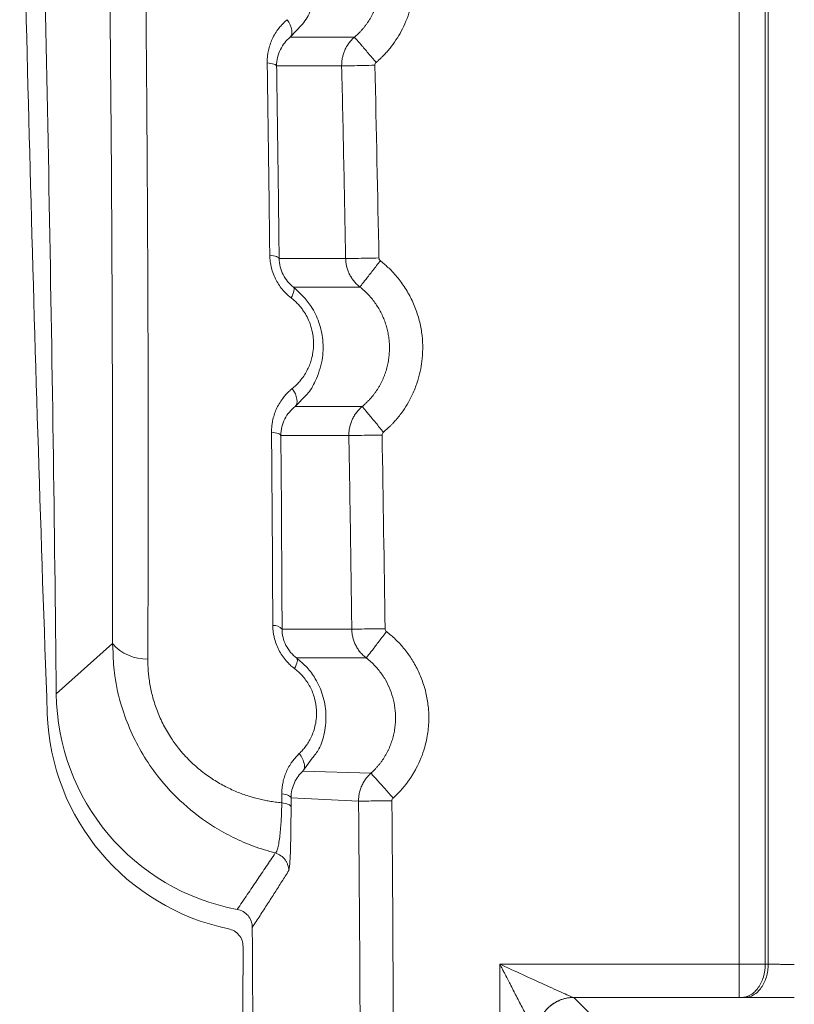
# Model space of a CAD drawing. Header units: millimetres. Extents: x 0 to 594, y 0 to 420.
# Tile 19 of 75: x 64 to 77, y 240 to 256. Entities that reach past the tile are written whole.
import ezdxf

# ---------------------------------------------------------------- set-up
doc = ezdxf.new("R2010")
doc.units = ezdxf.units.MM
doc.styles.add('SLDTEXTSTYLE1', font='TXT', dxfattribs={"width": 0.605})
doc.dimstyles.new('SLDDIMSTYLE3', dxfattribs={"dimtxt": 2.568319, "dimasz": 3.3, "dimexe": 0, "dimexo": 0.0625, "dimgap": 0.64208, "dimtad": 1, "dimdec": 1, "dimlfac": 5, "dimrnd": 1e-09, "dimzin": 12, "dimdsep": 46, "dimtxsty": 'SLDTEXTSTYLE1', "dimsah": 1, "dimcen": 0.09, "dimadec": 0, "dimazin": 3, "dimtfac": 1, "dimtdec": 1, "dimtmove": 0, "dimatfit": 0, "dimfxl": 0, "dimfrac": 2, "dimtolj": 1, "dimtzin": 12, "dimarcsym": 0})

# ---------------------------------------------------------------- blocks, each defined once
blk = doc.blocks.new('_D_13')
at = {"color": 7, "linetype": 'Continuous', "lineweight": 0}
for p, q in [((42.47, 234.509), (42.47, 240.909)), ((122.707, 234.509), (41.47, 234.509)), ((42.47, 225.009), (42.47, 234.509)), ((37.938, 232.944), (37.938, 233.532)), ((37.938, 233.532), (41.882, 233.532)), ((41.882, 233.532), (41.882, 232.944)), ((37.938, 226.575), (37.938, 225.987)), ((41.882, 225.987), (41.882, 226.575)), ((37.938, 225.987), (41.882, 225.987)), ((115.707, 225.009), (41.47, 225.009)), ((42.47, 225.009), (42.47, 218.609))]:
    blk.add_line(p, q, dxfattribs=at)
for points in [[(42.47, 234.509), (42.97, 237.809), (41.97, 237.809)], [(42.47, 225.009), (41.97, 221.709), (42.97, 221.709)]]:
    blk.add_solid(points, dxfattribs=at)
at = {"color": 7, "linetype": 'Continuous', "lineweight": 0, "char_height": 2.6458, "attachment_point": 1, "rotation": 90, "style": 'SLDTEXTSTYLE1'}
for s, insert in [('47,5', (33.939, 226.33)), ('1,9', (38.471, 227.31))]:
    blk.add_mtext(s, dxfattribs=dict(at, insert=insert))

msp = doc.modelspace()

# ---------------------------------------------------------------- linework, layer by layer
at = {"color": 7, "linetype": 'Continuous', "lineweight": 15}
for p, q in [((76.059, 352.309), (76.059, 240.307)), ((76.483, 352.309), (76.483, 240.307)), ((76.532, 352.309), (76.532, 240.307)), ((69.816, 255.348), (68.771, 255.348)), ((69.607, 254.88), (68.551, 254.88)), ((68.592, 251.755), (69.672, 251.755)), ((68.824, 251.294), (69.903, 251.294)), ((69.941, 249.355), (68.85, 249.355)), ((69.724, 248.883), (68.62, 248.883)), ((68.64, 245.743), (69.771, 245.743)), ((65.884, 245.508), (64.974, 244.694)), ((65.884, 245.508), (64.974, 244.694)), ((65.895, 245.362), (65.884, 245.508)), ((68.876, 245.275), (70.006, 245.275)), ((68.979, 243.441), (70.084, 243.405)), ((68.785, 242.861), (68.785, 243.006)), ((68.786, 243.006), (69.881, 242.953)), ((72.176, 240.307), (76.059, 240.307)), ((72.176, 231.824), (72.176, 240.307)), ((76.483, 240.307), (76.532, 240.307)), ((73.374, 239.767), (76.059, 239.767)), ((73.799, 239.344), (73.376, 239.767)), ((76.101, 239.767), (76.15, 239.767))]:
    msp.add_line(p, q, dxfattribs=at)
at = {"color": 8, "linetype": 'Continuous', "lineweight": 15}
for p, q in [((68.771, 255.348), (68.959, 255.547)), ((68.85, 249.355), (69.038, 249.547)), ((68.979, 243.441), (69.128, 243.647)), ((68.748, 241.825), (68.763, 241.936))]:
    msp.add_line(p, q, dxfattribs=at)
at = {"color": 7, "linetype": 'Continuous', "lineweight": 15, "flags": 128}
for points in [[(68.771, 255.348), (68.787, 255.369), (68.797, 255.396), (68.8, 255.428), (68.797, 255.464), (68.787, 255.504), (68.771, 255.546), (68.749, 255.589), (68.722, 255.631)], [(68.824, 251.294), (68.832, 251.284), (68.836, 251.269), (68.836, 251.251), (68.833, 251.23), (68.826, 251.205), (68.816, 251.178), (68.803, 251.148), (68.787, 251.117)], [(68.85, 249.355), (68.867, 249.377), (68.878, 249.404), (68.883, 249.438), (68.88, 249.476), (68.871, 249.517), (68.855, 249.56), (68.833, 249.604), (68.806, 249.648)], [(68.876, 245.275), (68.883, 245.265), (68.887, 245.251), (68.888, 245.234), (68.885, 245.213), (68.879, 245.189), (68.869, 245.162), (68.857, 245.134), (68.841, 245.103)]]:
    msp.add_lwpolyline(points, dxfattribs=at)
at = {"color": 7, "linetype": 'Continuous', "lineweight": 15}
for centre, radius, start, end in [((1064.33, 280.268), 1000.147, 181.074671, 182.056996), ((-934.972, 234.309), 1000, 0.595017, 1.535038), ((68.501, 245.617), 0.187, 42.0496, 93.6221), ((66.438, 245.993), 0.736, 221.204, 271.7381), ((68.522, 244.501), 3.697, 182.057, 258.2382), ((-934.972, 234.309), 1004.891, 359.858374, 0.492843), ((-934.972, 234.309), 1005.431, 359.858374, 0.492843), ((-934.972, 234.309), 1003.15, 359.802472, 0.376673), ((1071.298, 237.145), 1003.297, 179.803405, 180.36477)]:
    msp.add_arc(centre, radius, start, end, dxfattribs=at)
msp.add_ellipse((68.579, 244.74), major_axis=(-2.684, -2.413), ratio=0.997576, start_param=5.56245, end_param=6.936545, dxfattribs=at)
for points, knots in [([(65.884, 245.508), (65.885, 245.722), (65.886, 246.148), (65.887, 246.789), (65.887, 247.431), (65.887, 248.074), (65.887, 248.717), (65.886, 249.361), (65.884, 250.006), (65.882, 250.651), (65.88, 251.298), (65.876, 251.945), (65.873, 252.592), (65.869, 253.241), (65.864, 253.89), (65.858, 254.54), (65.853, 255.191), (65.846, 255.843), (65.839, 256.495), (65.832, 257.148), (65.821, 257.999), (65.807, 259.049), (65.788, 260.297), (65.767, 261.548), (65.745, 262.8), (65.72, 264.055), (65.693, 265.31), (65.664, 266.568), (65.633, 267.828), (65.6, 269.089), (65.577, 269.931), (65.565, 270.352)], [0, 0, 0, 0, 0.02611, 0.052228, 0.078356, 0.104493, 0.13064, 0.156796, 0.182963, 0.20914, 0.235327, 0.261526, 0.287736, 0.313957, 0.34019, 0.366434, 0.392691, 0.418961, 0.445243, 0.471538, 0.497847, 0.547977, 0.598121, 0.648281, 0.698459, 0.748657, 0.798876, 0.849118, 0.899385, 0.949678, 1, 1, 1, 1]), ([(65.884, 245.508), (65.885, 245.722), (65.886, 246.148), (65.887, 246.789), (65.887, 247.431), (65.887, 248.074), (65.887, 248.717), (65.886, 249.361), (65.884, 250.006), (65.882, 250.651), (65.88, 251.298), (65.876, 251.945), (65.873, 252.592), (65.869, 253.241), (65.864, 253.89), (65.858, 254.54), (65.853, 255.191), (65.846, 255.843), (65.839, 256.495), (65.832, 257.148), (65.821, 257.999), (65.807, 259.049), (65.788, 260.297), (65.767, 261.548), (65.745, 262.8), (65.72, 264.055), (65.693, 265.31), (65.664, 266.568), (65.633, 267.828), (65.6, 269.089), (65.577, 269.931), (65.565, 270.352)], [0, 0, 0, 0, 0.02611, 0.052228, 0.078356, 0.104493, 0.13064, 0.156796, 0.182963, 0.20914, 0.235327, 0.261526, 0.287736, 0.313957, 0.34019, 0.366434, 0.392691, 0.418961, 0.445243, 0.471538, 0.497847, 0.547977, 0.598121, 0.648281, 0.698459, 0.748657, 0.798876, 0.849118, 0.899385, 0.949678, 1, 1, 1, 1]), ([(66.46, 245.257), (66.461, 245.455), (66.462, 245.852), (66.464, 246.448), (66.465, 247.045), (66.466, 247.645), (66.466, 248.245), (66.466, 248.848), (66.465, 249.451), (66.464, 250.057), (66.463, 250.664), (66.46, 251.272), (66.458, 251.882), (66.455, 252.494), (66.451, 253.107), (66.447, 253.722), (66.443, 254.338), (66.438, 254.956), (66.432, 255.575), (66.426, 256.196), (66.419, 256.818), (66.412, 257.442), (66.404, 258.067), (66.396, 258.694), (66.388, 259.323), (66.378, 259.953), (66.369, 260.584), (66.358, 261.217), (66.348, 261.851), (66.336, 262.487), (66.324, 263.124), (66.312, 263.763), (66.299, 264.404), (66.285, 265.045), (66.271, 265.689), (66.257, 266.333), (66.241, 266.979), (66.225, 267.627), (66.209, 268.276), (66.192, 268.926), (66.175, 269.578), (66.162, 270.013), (66.156, 270.231)], [0, 0, 0, 0, 0.024114, 0.048274, 0.072479, 0.09673, 0.121026, 0.145368, 0.169755, 0.194188, 0.218667, 0.24319, 0.267759, 0.292374, 0.317033, 0.341738, 0.366488, 0.391284, 0.416125, 0.441011, 0.465943, 0.49092, 0.515942, 0.54101, 0.566123, 0.591282, 0.616486, 0.641736, 0.667031, 0.692372, 0.717758, 0.74319, 0.768667, 0.79419, 0.819758, 0.845371, 0.87103, 0.896733, 0.922482, 0.948276, 0.974116, 1, 1, 1, 1]), ([(70.168, 254.939), (70.181, 254.951), (70.208, 254.974), (70.247, 255.011), (70.291, 255.055), (70.34, 255.108), (70.41, 255.19), (70.492, 255.302), (70.579, 255.447), (70.655, 255.608), (70.741, 255.848), (70.803, 256.186), (70.782, 256.616), (70.677, 256.972), (70.54, 257.238), (70.415, 257.423), (70.294, 257.562), (70.199, 257.652), (70.143, 257.701), (70.114, 257.724), (70.101, 257.734)], [0, 0, 0, 0, 0.016843, 0.033687, 0.050529, 0.075114, 0.10131, 0.152592, 0.205276, 0.260678, 0.319367, 0.445336, 0.580646, 0.721066, 0.791622, 0.861352, 0.930295, 0.964951, 0.984894, 1, 1, 1, 1]), ([(68.959, 255.547), (68.963, 255.551), (69.027, 255.618), (69.123, 255.81), (69.222, 256.116), (69.225, 256.452), (69.151, 256.752), (69.005, 257.054), (68.835, 257.215), (68.733, 257.311)], [0, 0, 0, 0, 0.009056, 0.149383, 0.330511, 0.507015, 0.648208, 0.789434, 1, 1, 1, 1]), ([(69.816, 255.348), (69.828, 255.359), (69.853, 255.381), (69.889, 255.416), (69.923, 255.451), (69.955, 255.488), (69.986, 255.526), (70.015, 255.565), (70.042, 255.605), (70.068, 255.646), (70.092, 255.687), (70.114, 255.729), (70.135, 255.772), (70.154, 255.815), (70.171, 255.858), (70.186, 255.902), (70.2, 255.946), (70.212, 255.991), (70.223, 256.035), (70.232, 256.08), (70.239, 256.125), (70.244, 256.17), (70.25, 256.229), (70.252, 256.305), (70.249, 256.396), (70.24, 256.487), (70.223, 256.579), (70.2, 256.67), (70.17, 256.76), (70.133, 256.848), (70.089, 256.934), (70.038, 257.018), (69.98, 257.098), (69.916, 257.174), (69.845, 257.246), (69.793, 257.289), (69.767, 257.31)], [0, 0, 0, 0, 0.022279, 0.044448, 0.0665, 0.088428, 0.110232, 0.131917, 0.153484, 0.174937, 0.196277, 0.217504, 0.238621, 0.259628, 0.280527, 0.301317, 0.322, 0.342575, 0.363041, 0.383399, 0.403647, 0.423785, 0.443814, 0.484052, 0.524713, 0.565795, 0.607298, 0.649222, 0.691568, 0.734334, 0.777519, 0.821125, 0.865163, 0.909645, 0.95459, 1, 1, 1, 1]), ([(68.398, 254.929), (68.398, 254.941), (68.398, 254.965), (68.4, 255.001), (68.403, 255.037), (68.407, 255.073), (68.417, 255.128), (68.435, 255.203), (68.469, 255.296), (68.514, 255.386), (68.565, 255.464), (68.617, 255.529), (68.667, 255.583), (68.704, 255.615), (68.722, 255.631)], [0, 0, 0, 0, 0.042307, 0.084745, 0.127401, 0.170358, 0.213701, 0.330742, 0.449912, 0.579029, 0.710938, 0.8063, 0.902486, 1, 1, 1, 1]), ([(68.551, 254.88), (68.55, 254.976), (68.573, 255.068), (68.652, 255.227), (68.707, 255.295), (68.771, 255.348)], [0, 0, 0, 0, 0.5, 0.5, 1, 1, 1, 1]), ([(69.607, 254.88), (69.607, 254.884), (69.607, 254.909), (69.609, 254.955), (69.619, 255.016), (69.635, 255.078), (69.658, 255.138), (69.687, 255.196), (69.724, 255.251), (69.766, 255.303), (69.799, 255.333), (69.816, 255.348)], [0, 0, 0, 0, 0.025287, 0.141009, 0.258478, 0.377696, 0.498661, 0.621374, 0.745835, 0.872044, 1, 1, 1, 1]), ([(69.816, 255.348), (69.817, 255.347), (69.825, 255.337), (69.86, 255.296), (69.887, 255.265), (69.956, 255.185), (69.997, 255.137), (70.082, 255.038), (70.127, 254.987), (70.168, 254.939)], [0, 0, 0, 0, 0.25, 0.25, 0.5, 0.5, 0.75, 0.75, 1, 1, 1, 1]), ([(68.44, 251.809), (68.437, 252.016), (68.433, 252.43), (68.425, 253.053), (68.416, 253.677), (68.408, 254.302), (68.401, 254.72), (68.398, 254.929)], [0, 0, 0, 0, 0.199254, 0.39888, 0.598879, 0.799252, 1, 1, 1, 1]), ([(68.551, 254.88), (68.549, 254.89), (68.534, 254.9), (68.48, 254.918), (68.441, 254.925), (68.398, 254.929)], [0, 0, 0, 0, 0.5, 0.5, 1, 1, 1, 1]), ([(68.592, 251.755), (68.589, 251.963), (68.585, 252.379), (68.577, 253.004), (68.569, 253.629), (68.56, 254.254), (68.554, 254.671), (68.551, 254.88)], [0, 0, 0, 0, 0.200002, 0.400002, 0.600003, 0.800002, 1, 1, 1, 1]), ([(69.607, 254.88), (69.609, 254.88), (69.623, 254.88), (69.678, 254.882), (69.72, 254.882), (69.824, 254.885), (69.887, 254.886), (70.017, 254.889), (70.084, 254.891), (70.147, 254.892)], [0, 0, 0, 0, 0.25, 0.25, 0.5, 0.5, 0.75, 0.75, 1, 1, 1, 1]), ([(69.672, 251.755), (69.662, 252.275), (69.642, 253.317), (69.619, 254.358), (69.607, 254.88)], [0, 0, 0, 0, 0.499377, 1, 1, 1, 1]), ([(68.787, 251.117), (68.778, 251.125), (68.759, 251.139), (68.733, 251.162), (68.707, 251.186), (68.682, 251.211), (68.644, 251.254), (68.595, 251.316), (68.541, 251.404), (68.497, 251.502), (68.47, 251.588), (68.454, 251.658), (68.446, 251.709), (68.441, 251.759), (68.44, 251.792), (68.44, 251.809)], [0, 0, 0, 0, 0.045558, 0.090695, 0.135492, 0.180034, 0.224408, 0.350904, 0.475608, 0.608883, 0.744875, 0.810305, 0.875148, 0.936627, 1, 1, 1, 1]), ([(68.592, 251.755), (68.59, 251.766), (68.576, 251.777), (68.522, 251.796), (68.483, 251.804), (68.44, 251.809)], [0, 0, 0, 0, 0.5, 0.5, 1, 1, 1, 1]), ([(68.824, 251.294), (68.79, 251.32), (68.758, 251.35), (68.701, 251.418), (68.676, 251.455), (68.635, 251.536), (68.619, 251.579), (68.598, 251.667), (68.592, 251.711), (68.592, 251.755)], [0, 0, 0, 0, 0.25, 0.25, 0.5, 0.5, 0.75, 0.75, 1, 1, 1, 1]), ([(69.672, 251.755), (69.675, 251.755), (69.688, 251.755), (69.743, 251.756), (69.785, 251.757), (69.889, 251.759), (69.952, 251.76), (70.082, 251.763), (70.149, 251.764), (70.212, 251.765)], [0, 0, 0, 0, 0.25, 0.25, 0.5, 0.5, 0.75, 0.75, 1, 1, 1, 1]), ([(69.903, 251.294), (69.894, 251.301), (69.876, 251.316), (69.85, 251.34), (69.826, 251.365), (69.803, 251.392), (69.783, 251.419), (69.764, 251.448), (69.747, 251.477), (69.731, 251.507), (69.718, 251.537), (69.706, 251.568), (69.696, 251.599), (69.688, 251.63), (69.681, 251.661), (69.677, 251.693), (69.673, 251.724), (69.673, 251.745), (69.672, 251.755)], [0, 0, 0, 0, 0.066692, 0.132825, 0.198399, 0.263414, 0.32787, 0.391767, 0.455106, 0.517885, 0.580106, 0.641767, 0.70287, 0.763414, 0.823399, 0.882825, 0.941692, 1, 1, 1, 1]), ([(69.903, 251.294), (69.904, 251.295), (69.912, 251.305), (69.945, 251.347), (69.971, 251.38), (70.035, 251.463), (70.074, 251.513), (70.155, 251.616), (70.196, 251.67), (70.235, 251.719)], [0, 0, 0, 0, 0.25, 0.25, 0.5, 0.5, 0.75, 0.75, 1, 1, 1, 1]), ([(70.285, 248.939), (70.301, 248.953), (70.331, 248.978), (70.373, 249.016), (70.409, 249.052), (70.44, 249.084), (70.466, 249.112), (70.488, 249.137), (70.514, 249.167), (70.553, 249.215), (70.617, 249.302), (70.7, 249.433), (70.784, 249.604), (70.869, 249.84), (70.917, 250.09), (70.927, 250.346), (70.909, 250.563), (70.872, 250.744), (70.827, 250.888), (70.773, 251.031), (70.688, 251.204), (70.562, 251.396), (70.442, 251.535), (70.345, 251.627), (70.287, 251.678), (70.25, 251.707), (70.235, 251.719)], [0, 0, 0, 0, 0.019486, 0.037161, 0.053023, 0.067073, 0.07931, 0.089736, 0.09835, 0.116277, 0.148394, 0.199898, 0.262018, 0.328264, 0.434916, 0.500843, 0.569099, 0.639271, 0.674975, 0.711015, 0.783516, 0.855616, 0.927177, 0.95605, 0.981835, 1, 1, 1, 1]), ([(69.038, 249.547), (69.04, 249.549), (69.101, 249.61), (69.199, 249.794), (69.303, 250.09), (69.314, 250.423), (69.247, 250.723), (69.102, 251.033), (68.928, 251.196), (68.824, 251.294)], [0, 0, 0, 0, 0.005508, 0.140816, 0.325606, 0.495566, 0.640734, 0.785014, 1, 1, 1, 1]), ([(69.941, 249.355), (69.954, 249.366), (69.98, 249.388), (70.016, 249.423), (70.052, 249.459), (70.085, 249.496), (70.117, 249.534), (70.146, 249.573), (70.174, 249.613), (70.201, 249.654), (70.225, 249.696), (70.248, 249.739), (70.269, 249.782), (70.288, 249.825), (70.305, 249.869), (70.321, 249.914), (70.335, 249.958), (70.347, 250.003), (70.357, 250.049), (70.366, 250.094), (70.373, 250.139), (70.379, 250.197), (70.384, 250.269), (70.383, 250.354), (70.377, 250.44), (70.365, 250.526), (70.346, 250.612), (70.322, 250.697), (70.291, 250.781), (70.254, 250.864), (70.211, 250.944), (70.161, 251.022), (70.106, 251.096), (70.044, 251.167), (69.977, 251.233), (69.928, 251.273), (69.903, 251.294)], [0, 0, 0, 0, 0.022885, 0.045645, 0.06827, 0.090756, 0.113102, 0.135312, 0.157391, 0.179341, 0.201162, 0.222857, 0.244427, 0.265872, 0.287195, 0.308395, 0.329473, 0.350428, 0.37126, 0.391969, 0.412553, 0.433012, 0.471084, 0.509528, 0.548343, 0.587529, 0.627084, 0.667012, 0.70731, 0.747977, 0.789013, 0.830422, 0.872213, 0.914398, 0.956993, 1, 1, 1, 1]), ([(68.806, 249.648), (68.816, 249.656), (68.837, 249.673), (68.866, 249.7), (68.894, 249.728), (68.921, 249.757), (68.959, 249.803), (69.006, 249.868), (69.054, 249.954), (69.092, 250.042), (69.119, 250.124), (69.141, 250.221), (69.154, 250.334), (69.15, 250.46), (69.133, 250.567), (69.11, 250.656), (69.078, 250.742), (69.034, 250.834), (68.983, 250.914), (68.933, 250.979), (68.887, 251.029), (68.839, 251.075), (68.804, 251.103), (68.787, 251.117)], [0, 0, 0, 0, 0.026004, 0.0518, 0.077424, 0.102915, 0.12831, 0.192675, 0.256175, 0.312664, 0.368414, 0.411961, 0.491329, 0.5664, 0.628567, 0.675032, 0.721482, 0.78317, 0.845116, 0.883459, 0.921883, 0.960646, 1, 1, 1, 1]), ([(68.469, 248.941), (68.469, 248.953), (68.469, 248.977), (68.471, 249.014), (68.474, 249.05), (68.479, 249.086), (68.489, 249.142), (68.509, 249.218), (68.544, 249.311), (68.591, 249.402), (68.644, 249.48), (68.697, 249.545), (68.749, 249.6), (68.787, 249.632), (68.806, 249.648)], [0, 0, 0, 0, 0.042138, 0.08443, 0.126965, 0.169827, 0.213101, 0.329875, 0.448934, 0.578067, 0.710021, 0.805723, 0.902215, 1, 1, 1, 1]), ([(68.62, 248.883), (68.62, 248.981), (68.644, 249.075), (68.727, 249.235), (68.784, 249.302), (68.85, 249.355)], [0, 0, 0, 0, 0.5, 0.5, 1, 1, 1, 1]), ([(69.724, 248.883), (69.724, 248.887), (69.724, 248.911), (69.726, 248.956), (69.736, 249.018), (69.753, 249.081), (69.776, 249.142), (69.807, 249.201), (69.845, 249.257), (69.889, 249.309), (69.924, 249.34), (69.941, 249.355)], [0, 0, 0, 0, 0.01855, 0.134413, 0.252225, 0.371985, 0.493692, 0.617348, 0.742951, 0.870502, 1, 1, 1, 1]), ([(69.941, 249.355), (69.942, 249.354), (69.95, 249.344), (69.985, 249.303), (70.011, 249.271), (70.078, 249.19), (70.118, 249.141), (70.202, 249.04), (70.245, 248.988), (70.285, 248.939)], [0, 0, 0, 0, 0.25, 0.25, 0.5, 0.5, 0.75, 0.75, 1, 1, 1, 1]), ([(68.489, 245.804), (68.488, 246.012), (68.486, 246.428), (68.483, 247.054), (68.478, 247.681), (68.474, 248.31), (68.47, 248.73), (68.469, 248.941)], [0, 0, 0, 0, 0.1991339, 0.3987001, 0.5986993, 0.7991323, 1, 1, 1, 1]), ([(68.62, 248.883), (68.618, 248.895), (68.604, 248.907), (68.55, 248.927), (68.511, 248.935), (68.469, 248.941)], [0, 0, 0, 0, 0.5, 0.5, 1, 1, 1, 1]), ([(69.724, 248.883), (69.726, 248.883), (69.74, 248.884), (69.795, 248.884), (69.837, 248.885), (69.941, 248.887), (70.004, 248.888), (70.134, 248.89), (70.201, 248.891), (70.264, 248.892)], [0, 0, 0, 0, 0.25, 0.25, 0.5, 0.5, 0.75, 0.75, 1, 1, 1, 1]), ([(69.771, 245.743), (69.764, 246.265), (69.75, 247.312), (69.733, 248.359), (69.724, 248.883)], [0, 0, 0, 0, 0.499296, 1, 1, 1, 1]), ([(68.841, 245.103), (68.832, 245.111), (68.812, 245.126), (68.784, 245.15), (68.757, 245.175), (68.731, 245.202), (68.691, 245.246), (68.64, 245.312), (68.585, 245.405), (68.541, 245.505), (68.514, 245.596), (68.499, 245.674), (68.491, 245.739), (68.49, 245.782), (68.489, 245.804)], [0, 0, 0, 0, 0.046975, 0.093509, 0.139697, 0.185638, 0.231433, 0.362624, 0.492209, 0.624257, 0.757649, 0.837784, 0.91837, 1, 1, 1, 1]), ([(68.876, 245.275), (68.841, 245.301), (68.808, 245.332), (68.75, 245.401), (68.724, 245.439), (68.682, 245.521), (68.666, 245.565), (68.645, 245.653), (68.64, 245.699), (68.64, 245.743)], [0, 0, 0, 0, 0.25, 0.25, 0.5, 0.5, 0.75, 0.75, 1, 1, 1, 1]), ([(69.771, 245.743), (69.774, 245.743), (69.787, 245.743), (69.842, 245.744), (69.884, 245.744), (69.988, 245.746), (70.051, 245.747), (70.181, 245.748), (70.249, 245.749), (70.311, 245.75)], [0, 0, 0, 0, 0.25, 0.25, 0.5, 0.5, 0.75, 0.75, 1, 1, 1, 1]), ([(70.006, 245.275), (69.996, 245.282), (69.978, 245.297), (69.951, 245.322), (69.927, 245.348), (69.904, 245.374), (69.883, 245.402), (69.863, 245.431), (69.846, 245.461), (69.83, 245.491), (69.817, 245.522), (69.805, 245.553), (69.795, 245.584), (69.786, 245.616), (69.78, 245.648), (69.775, 245.68), (69.772, 245.711), (69.772, 245.732), (69.771, 245.743)], [0, 0, 0, 0, 0.066915, 0.133241, 0.198978, 0.264127, 0.328687, 0.392658, 0.456041, 0.518836, 0.581042, 0.642659, 0.703687, 0.764127, 0.823978, 0.883241, 0.941915, 1, 1, 1, 1]), ([(70.006, 245.275), (70.007, 245.276), (70.014, 245.286), (70.047, 245.329), (70.073, 245.362), (70.137, 245.445), (70.175, 245.495), (70.255, 245.6), (70.296, 245.653), (70.335, 245.703)], [0, 0, 0, 0, 0.25, 0.25, 0.5, 0.5, 0.75, 0.75, 1, 1, 1, 1]), ([(70.441, 243.003), (70.456, 243.017), (70.486, 243.044), (70.529, 243.086), (70.571, 243.131), (70.611, 243.177), (70.65, 243.224), (70.687, 243.274), (70.723, 243.325), (70.757, 243.377), (70.789, 243.431), (70.838, 243.52), (70.899, 243.65), (70.955, 243.814), (71, 244.006), (71.024, 244.212), (71.021, 244.441), (70.996, 244.622), (70.961, 244.767), (70.918, 244.909), (70.862, 245.047), (70.793, 245.176), (70.739, 245.266), (70.679, 245.353), (70.616, 245.433), (70.55, 245.509), (70.482, 245.578), (70.41, 245.643), (70.36, 245.683), (70.335, 245.703)], [0, 0, 0, 0, 0.0195252, 0.0391678, 0.0589251, 0.0787941, 0.0987717, 0.1188549, 0.1390431, 0.1593373, 0.1797385, 0.2002474, 0.2583068, 0.3189549, 0.3689501, 0.449915, 0.5197267, 0.5914931, 0.6278202, 0.664224, 0.7364708, 0.7719867, 0.806908, 0.8390198, 0.8744393, 0.9058241, 0.9372125, 0.9686048, 1, 1, 1, 1]), ([(68.635, 242.927), (68.617, 242.929), (68.583, 242.932), (68.531, 242.938), (68.468, 242.947), (68.394, 242.959), (68.275, 242.984), (68.118, 243.025), (67.923, 243.093), (67.724, 243.184), (67.524, 243.298), (67.329, 243.436), (67.136, 243.606), (66.967, 243.793), (66.819, 244), (66.72, 244.174), (66.649, 244.325), (66.589, 244.474), (66.531, 244.659), (66.494, 244.841), (66.475, 244.98), (66.466, 245.076), (66.461, 245.158), (66.46, 245.217), (66.46, 245.247), (66.46, 245.257)], [0, 0, 0, 0, 0.016301, 0.03259, 0.048864, 0.075097, 0.10265, 0.161264, 0.223559, 0.288686, 0.355987, 0.424773, 0.494463, 0.573137, 0.634344, 0.703134, 0.73687, 0.770016, 0.834117, 0.894467, 0.922794, 0.949713, 0.975388, 0.990897, 1, 1, 1, 1]), ([(69.128, 243.647), (69.167, 243.696), (69.264, 243.815), (69.337, 244.072), (69.365, 244.37), (69.31, 244.672), (69.198, 244.923), (69.049, 245.128), (68.934, 245.225), (68.876, 245.275)], [0, 0, 0, 0, 0.107532, 0.26569, 0.439148, 0.597749, 0.753961, 0.875241, 1, 1, 1, 1]), ([(70.083, 243.407), (70.095, 243.418), (70.12, 243.44), (70.155, 243.476), (70.188, 243.513), (70.22, 243.551), (70.25, 243.59), (70.278, 243.63), (70.304, 243.67), (70.328, 243.712), (70.351, 243.755), (70.372, 243.798), (70.391, 243.841), (70.408, 243.886), (70.423, 243.93), (70.437, 243.975), (70.449, 244.02), (70.459, 244.066), (70.467, 244.111), (70.473, 244.157), (70.478, 244.202), (70.484, 244.29), (70.48, 244.421), (70.452, 244.593), (70.398, 244.762), (70.334, 244.896), (70.269, 244.998), (70.214, 245.072), (70.152, 245.144), (70.083, 245.213), (70.032, 245.254), (70.006, 245.275)], [0, 0, 0, 0, 0.023549, 0.046971, 0.070262, 0.093426, 0.116467, 0.139389, 0.162192, 0.18488, 0.207453, 0.229913, 0.252262, 0.274499, 0.296627, 0.318644, 0.34055, 0.362345, 0.384028, 0.405598, 0.427055, 0.448399, 0.52928, 0.610997, 0.693549, 0.776933, 0.819529, 0.863119, 0.907716, 0.95334, 1, 1, 1, 1]), ([(68.918, 243.724), (68.927, 243.733), (68.946, 243.751), (68.972, 243.779), (68.997, 243.808), (69.021, 243.84), (69.045, 243.873), (69.077, 243.923), (69.114, 243.992), (69.152, 244.085), (69.182, 244.191), (69.199, 244.307), (69.201, 244.452), (69.179, 244.592), (69.137, 244.718), (69.095, 244.808), (69.043, 244.893), (68.99, 244.963), (68.939, 245.019), (68.892, 245.063), (68.858, 245.09), (68.841, 245.103)], [0, 0, 0, 0, 0.027128, 0.054105, 0.08097, 0.107763, 0.136934, 0.166448, 0.228634, 0.295728, 0.368329, 0.443892, 0.519388, 0.639554, 0.699602, 0.759647, 0.819405, 0.879646, 0.919395, 0.959426, 1, 1, 1, 1]), ([(68.635, 243.072), (68.635, 243.083), (68.635, 243.105), (68.637, 243.139), (68.64, 243.172), (68.645, 243.205), (68.653, 243.256), (68.67, 243.324), (68.7, 243.409), (68.739, 243.493), (68.783, 243.565), (68.828, 243.626), (68.871, 243.677), (68.902, 243.708), (68.918, 243.724)], [0, 0, 0, 0, 0.042709, 0.085592, 0.128721, 0.172168, 0.216001, 0.333417, 0.453058, 0.581936, 0.713495, 0.808072, 0.903439, 1, 1, 1, 1]), ([(68.979, 243.441), (68.992, 243.455), (69, 243.474), (69.007, 243.516), (69.005, 243.539), (68.995, 243.584), (68.986, 243.61), (68.959, 243.666), (68.941, 243.695), (68.918, 243.724)], [0, 0, 0, 0, 0.25, 0.25, 0.5, 0.5, 0.75, 0.75, 1, 1, 1, 1]), ([(68.785, 243.006), (68.786, 243.095), (68.806, 243.178), (68.875, 243.326), (68.923, 243.389), (68.979, 243.441)], [0, 0, 0, 0, 0.5, 0.5, 1, 1, 1, 1]), ([(69.881, 242.953), (69.881, 242.965), (69.881, 242.989), (69.885, 243.025), (69.89, 243.061), (69.897, 243.096), (69.907, 243.131), (69.918, 243.165), (69.932, 243.199), (69.948, 243.232), (69.966, 243.264), (69.985, 243.295), (70.007, 243.325), (70.031, 243.353), (70.056, 243.38), (70.075, 243.397), (70.084, 243.405)], [0, 0, 0, 0, 0.070147, 0.140492, 0.211033, 0.281772, 0.352708, 0.42384, 0.49517, 0.566697, 0.638422, 0.710343, 0.782462, 0.854777, 0.92729, 1, 1, 1, 1]), ([(70.083, 243.407), (70.084, 243.405), (70.092, 243.396), (70.128, 243.355), (70.156, 243.324), (70.225, 243.246), (70.267, 243.199), (70.355, 243.101), (70.4, 243.05), (70.441, 243.003)], [0, 0, 0, 0, 0.25, 0.25, 0.5, 0.5, 0.75, 0.75, 1, 1, 1, 1]), ([(68.785, 243.006), (68.784, 243.02), (68.769, 243.033), (68.716, 243.056), (68.679, 243.065), (68.635, 243.072)], [0, 0, 0, 0, 0.5, 0.5, 1, 1, 1, 1]), ([(68.529, 242.111), (68.531, 242.112), (68.534, 242.113), (68.539, 242.117), (68.543, 242.123), (68.547, 242.129), (68.551, 242.136), (68.557, 242.15), (68.566, 242.173), (68.579, 242.225), (68.593, 242.304), (68.608, 242.419), (68.619, 242.544), (68.626, 242.653), (68.63, 242.74), (68.632, 242.802), (68.634, 242.864), (68.634, 242.906), (68.635, 242.927)], [0, 0, 0, 0, 0.0343254, 0.0666263, 0.0968565, 0.1249764, 0.1509521, 0.1747554, 0.2572785, 0.3315845, 0.4725973, 0.5997764, 0.7146709, 0.8190471, 0.8666478, 0.912646, 0.9570811, 1, 1, 1, 1]), ([(68.785, 242.861), (68.783, 242.874), (68.768, 242.888), (68.714, 242.912), (68.675, 242.921), (68.635, 242.927)], [0, 0, 0, 0, 0.5, 0.5, 1, 1, 1, 1]), ([(68.763, 241.936), (68.764, 241.944), (68.77, 241.985), (68.778, 242.205), (68.784, 242.519), (68.785, 242.754), (68.785, 242.861)], [0, 0, 0, 0, 0.086217, 0.449307, 0.749738, 1, 1, 1, 1]), ([(69.882, 242.953), (69.884, 242.953), (69.897, 242.953), (69.952, 242.954), (69.994, 242.954), (70.099, 242.955), (70.161, 242.956), (70.292, 242.957), (70.359, 242.957), (70.421, 242.958)], [0, 0, 0, 0, 0.25, 0.25, 0.5, 0.5, 0.75, 0.75, 1, 1, 1, 1]), ([(67.911, 241.196), (67.966, 241.276), (68.073, 241.432), (68.23, 241.664), (68.381, 241.889), (68.481, 242.038), (68.529, 242.111)], [0, 0, 0, 0, 0.263849, 0.518465, 0.763849, 1, 1, 1, 1]), ([(68.748, 241.825), (68.748, 241.859), (68.741, 241.893), (68.725, 241.938), (68.719, 241.952), (68.704, 241.979), (68.696, 241.991), (68.67, 242.026), (68.647, 242.048), (68.594, 242.086), (68.563, 242.101), (68.529, 242.111)], [0, 0, 0, 0, 0.25, 0.25, 0.375, 0.375, 0.5, 0.5, 0.75, 0.75, 1, 1, 1, 1]), ([(68.156, 240.904), (68.198, 240.968), (68.28, 241.094), (68.402, 241.282), (68.521, 241.467), (68.635, 241.647), (68.711, 241.766), (68.748, 241.825)], [0, 0, 0, 0, 0.211781, 0.417671, 0.617671, 0.811781, 1, 1, 1, 1]), ([(68.156, 240.904), (68.156, 240.939), (68.15, 240.973), (68.126, 241.038), (68.109, 241.068), (68.064, 241.121), (68.038, 241.144), (67.978, 241.179), (67.946, 241.191), (67.911, 241.197)], [0, 0, 0, 0, 0.25, 0.25, 0.5, 0.5, 0.75, 0.75, 1, 1, 1, 1]), ([(67.769, 240.882), (67.801, 240.872), (67.866, 240.852), (67.943, 240.783), (67.997, 240.693), (68.004, 240.624), (68.007, 240.588)], [0, 0, 0, 0, 0.246552, 0.493115, 0.739426, 1, 1, 1, 1]), ([(73.374, 239.767), (73.368, 239.768), (73.348, 239.775), (73.287, 239.8), (73.247, 239.818), (73.158, 239.857), (73.109, 239.879), (73.004, 239.927), (72.949, 239.952), (72.78, 240.029), (72.662, 240.083), (72.421, 240.194), (72.299, 240.251), (72.176, 240.307)], [0, 0, 0, 0, 0.125, 0.125, 0.25, 0.25, 0.375, 0.375, 0.5, 0.5, 0.75, 0.75, 1, 1, 1, 1]), ([(72.775, 239.167), (72.775, 239.168), (72.774, 239.168), (72.771, 239.171), (72.768, 239.176), (72.764, 239.182), (72.759, 239.19), (72.75, 239.205), (72.734, 239.234), (72.708, 239.281), (72.676, 239.34), (72.639, 239.41), (72.596, 239.493), (72.531, 239.618), (72.445, 239.783), (72.362, 239.946), (72.296, 240.073), (72.255, 240.153), (72.215, 240.232), (72.19, 240.28), (72.176, 240.307)], [0, 0, 0, 0, 0.014547, 0.029234, 0.044144, 0.059356, 0.074941, 0.09097, 0.136889, 0.187764, 0.243706, 0.30624, 0.374976, 0.451773, 0.608288, 0.75941, 0.821797, 0.893637, 0.938512, 1, 1, 1, 1]), ([(76.059, 240.307), (76.137, 240.307), (76.216, 240.307), (76.361, 240.307), (76.428, 240.307), (76.483, 240.307)], [0, 0, 0, 0, 0.5, 0.5, 1, 1, 1, 1]), ([(76.059, 240.307), (76.059, 240.244), (76.059, 240.176), (76.059, 240.043), (76.059, 239.98), (76.059, 239.874), (76.059, 239.833), (76.059, 239.78), (76.059, 239.768), (76.059, 239.767)], [0, 0, 0, 0, 0.25, 0.25, 0.5, 0.5, 0.75, 0.75, 1, 1, 1, 1]), ([(76.483, 240.307), (76.483, 240.237), (76.473, 240.166), (76.434, 240.036), (76.406, 239.976), (76.335, 239.877), (76.293, 239.836), (76.201, 239.782), (76.151, 239.768), (76.101, 239.767)], [0, 0, 0, 0, 0.25, 0.25, 0.5, 0.5, 0.75, 0.75, 1, 1, 1, 1]), ([(76.532, 240.307), (76.532, 240.272), (76.529, 240.236), (76.519, 240.167), (76.511, 240.134), (76.483, 240.036), (76.454, 239.976), (76.384, 239.876), (76.341, 239.836), (76.249, 239.781), (76.2, 239.767), (76.15, 239.767)], [0, 0, 0, 0, 0.125, 0.125, 0.25, 0.25, 0.5, 0.5, 0.75, 0.75, 1, 1, 1, 1]), ([(76.532, 240.307), (76.54, 240.307), (76.557, 240.306), (76.584, 240.306), (76.612, 240.306), (76.641, 240.305), (76.671, 240.305), (76.701, 240.305), (76.732, 240.304), (76.763, 240.304), (76.795, 240.304), (76.827, 240.304), (76.86, 240.304), (76.892, 240.304), (76.924, 240.304), (76.945, 240.304), (76.956, 240.304)], [0, 0, 0, 0, 0.075051, 0.149545, 0.223481, 0.29686, 0.369681, 0.441945, 0.513652, 0.584802, 0.655394, 0.725429, 0.794907, 0.863829, 0.932193, 1, 1, 1, 1]), ([(73.374, 239.767), (73.363, 239.767), (73.34, 239.767), (73.306, 239.764), (73.274, 239.759), (73.242, 239.753), (73.213, 239.745), (73.184, 239.736), (73.157, 239.727), (73.132, 239.716), (73.108, 239.705), (73.085, 239.693), (73.064, 239.68), (73.044, 239.668), (73.025, 239.655), (73.008, 239.642), (72.992, 239.629), (72.977, 239.616), (72.964, 239.604), (72.938, 239.579), (72.903, 239.54), (72.863, 239.482), (72.831, 239.422), (72.806, 239.36), (72.788, 239.296), (72.777, 239.231), (72.776, 239.189), (72.775, 239.167)], [0, 0, 0, 0, 0.037034, 0.072981, 0.107839, 0.141611, 0.174294, 0.20589, 0.236397, 0.265817, 0.29415, 0.321394, 0.347551, 0.372619, 0.3966, 0.419493, 0.441298, 0.462016, 0.481645, 0.500186, 0.575258, 0.649106, 0.72173, 0.793131, 0.86331, 0.932266, 1, 1, 1, 1]), ([(73.376, 239.767), (73.298, 239.767), (73.219, 239.751), (73.074, 239.691), (73.007, 239.647), (72.896, 239.535), (72.852, 239.469), (72.792, 239.324), (72.776, 239.245), (72.776, 239.167)], [0, 0, 0, 0, 0.25, 0.25, 0.5, 0.5, 0.75, 0.75, 1, 1, 1, 1]), ([(73.376, 239.767), (73.376, 239.767), (73.376, 239.767), (73.375, 239.767), (73.374, 239.767)], [0, 0, 0, 0, 0.5000079, 1, 1, 1, 1]), ([(76.15, 239.767), (76.255, 239.766), (76.382, 239.765), (76.657, 239.764), (76.807, 239.764), (76.956, 239.764)], [0, 0, 0, 0, 0.5, 0.5, 1, 1, 1, 1])]:
    msp.add_open_spline(points, degree=3, knots=knots, dxfattribs=at)
for points in [[(70.147, 254.892), (70.146, 254.91), (70.154, 254.927), (70.168, 254.939)], [(70.212, 251.765), (70.192, 252.808), (70.17, 253.85), (70.147, 254.892)], [(70.235, 251.719), (70.221, 251.73), (70.212, 251.748), (70.212, 251.765)], [(70.264, 248.892), (70.263, 248.91), (70.272, 248.928), (70.285, 248.939)], [(68.64, 245.743), (68.635, 246.788), (68.629, 247.834), (68.62, 248.883)], [(70.311, 245.75), (70.297, 246.797), (70.281, 247.845), (70.264, 248.892)], [(70.335, 245.703), (70.32, 245.714), (70.311, 245.732), (70.311, 245.75)], [(68.635, 242.927), (68.635, 242.975), (68.635, 243.024), (68.635, 243.072)], [(70.421, 242.958), (70.421, 242.975), (70.429, 242.992), (70.441, 243.003)], [(76.059, 239.767), (76.075, 239.767), (76.09, 239.767), (76.101, 239.767)]]:
    msp.add_open_spline(points, degree=3, dxfattribs=at)
at = {"color": 8, "linetype": 'Continuous', "lineweight": 15}
msp.add_open_spline([(68.529, 242.111), (68.411, 242.145), (68.179, 242.213), (67.85, 242.357), (67.46, 242.571), (67.033, 242.891), (66.65, 243.302), (66.373, 243.707), (66.177, 244.084), (66.02, 244.511), (65.916, 244.941), (65.901, 245.236), (65.895, 245.362)], degree=3, knots=[0, 0, 0, 0, 0.085343, 0.167162, 0.245544, 0.387826, 0.524309, 0.617767, 0.710678, 0.803375, 0.916609, 1, 1, 1, 1], dxfattribs=at)

# ---------------------------------------------------------------- dimensions: what is measured, and where the dimension line sits
at = {"color": 7, "linetype": 'Continuous', "lineweight": 0}
dim = msp.add_linear_dim(base=(42.47, 234.509), p1=(115.707, 225.009), p2=(122.707, 234.509), angle=90, dimstyle='SLDDIMSTYLE3', dxfattribs=at)
dim.commit()
dim.dimension.update_dxf_attribs({"geometry": '_D_13', "text_midpoint": (42.47, 229.759), "dimtype": 160})

doc.saveas('drawing.dxf')
